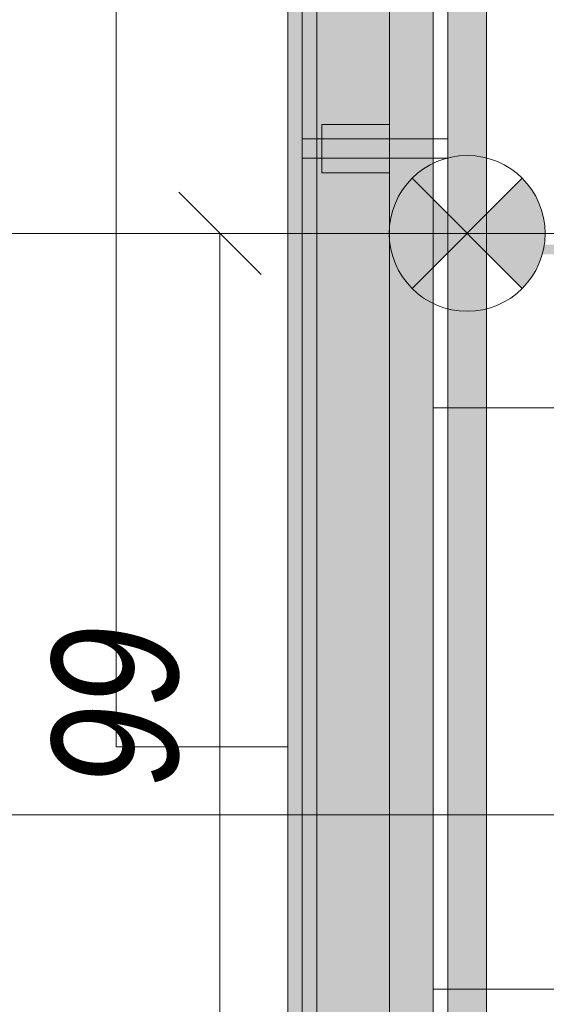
# Model space of a CAD drawing. Extents: x -420 to 300, y 62 to 1112.
# Tile 5 of 256: x -316 to -305, y 216 to 236. Entities that reach past the tile are written whole.
import ezdxf
from ezdxf.lldxf.tags import DXFTag

# ---------------------------------------------------------------- set-up
doc = ezdxf.new("R2010")
doc.units = 0
doc.layers.get('0').update_dxf_attribs({"lineweight": 13})
for name, color, linetype, lineweight, true_color in [('00_ E_ST_Handlaufleuchte', 7, 'Continuous', 13, 0xb2b200), ('00_E_ST_Handlaufleuchte_Bem', 7, 'Continuous', 5, 0x7d7d00), ('00_E_ST_Handlaufleuchte_Kabel', 3, 'Continuous', 18, 0x00ff00), ('00_E_ST_Handlaufleuchte–Handlauf-Position', 7, 'Continuous', 5, 0x0000b2), ('30 -33 Aussenwände- 7 Fassade_ Elemente', 7, 'Continuous', 9, 0x00aacc), ('30 -36 Dächer- 3 Dachbeläge', 7, 'Continuous', 15, 0x9999ff), ('30 -36 Dächer- 4 Dachbekleidungen', 7, 'Continuous', 9, 0xccccff), ('60- 61 allgemeine Ausstattung- 4 Terrassen', 9, 'Continuous', 9, 0x808080)]:
    doc.layers.add(name, color=color, linetype=linetype, lineweight=lineweight, true_color=true_color)
doc.layers.add('70 -71 Achsen- 1 Gebäudeachsen', color=7, linetype='STRICHPUNKT2-A06CPUWML0', lineweight=18)
doc.styles.get("Standard").update_dxf_attribs({"font": 'ARIALN.TTF'})
tags = doc.linetypes.add('STRICHPUNKT2-A06CPUWML0', pattern=[12.7, 6.35, -3.175, 0, -3.175]).pattern_tags.tags
tags[10:11] = [DXFTag(74, 4), DXFTag(75, 0), DXFTag(340, '0'), DXFTag(46, 0.0), DXFTag(50, 0.0), DXFTag(44, 0.0), DXFTag(45, 0.0)]
tags[8:9] = [DXFTag(74, 4), DXFTag(75, 0), DXFTag(340, '0'), DXFTag(46, 0.0), DXFTag(50, 0.0), DXFTag(44, 0.0), DXFTag(45, 0.0)]
tags[6:7] = [DXFTag(74, 4), DXFTag(75, 0), DXFTag(340, '0'), DXFTag(46, 0.0), DXFTag(50, 0.0), DXFTag(44, 0.0), DXFTag(45, 0.0)]
tags[4:5] = [DXFTag(74, 4), DXFTag(75, 0), DXFTag(340, '0'), DXFTag(46, 0.0), DXFTag(50, 0.0), DXFTag(44, 0.0), DXFTag(45, 0.0)]

# ---------------------------------------------------------------- blocks, each defined once
blk = doc.blocks.new('Referenz-A06CPUWNL0', base_point=(-395.238, 76.953))
at = {"layer": '30 -33 Aussenwände- 7 Fassade_ Elemente', "color": 0}
for p, q in [((-314.238, 220.853), (-314.238, 383.053)), ((-310.698, 383.053), (-310.698, 220.853)), ((-310.698, 220.853), (-314.238, 220.853))]:
    blk.add_line(p, q, dxfattribs=at)
at = {"layer": '30 -33 Aussenwände- 7 Fassade_ Elemente', "color": 0, "linetype": 'Continuous', "ltscale": 0.13}
blk.add_line((-310.098, 149.253), (-310.098, 376.653), dxfattribs=at)
at = {"layer": '30 -36 Dächer- 3 Dachbeläge', "color": 0, "linetype": 'Continuous', "ltscale": 0.15}
for p, q in [((-310.698, 376.053), (-310.698, 211.053)), ((-307.698, 214.053), (-307.698, 376.053))]:
    blk.add_line(p, q, dxfattribs=at)
at = {"layer": '30 -36 Dächer- 3 Dachbeläge', "color": 0, "lineweight": 9}
for p, q in [((-310.398, 233.403), (-309.998, 233.403)), ((-309.998, 233.403), (-309.998, 233.003)), ((-309.998, 233.003), (-310.398, 233.003))]:
    blk.add_line(p, q, dxfattribs=at)
at = {"layer": '30 -36 Dächer- 3 Dachbeläge', "color": 0, "lineweight": 0}
for points in [[(-310.698, 211.053), (-310.698, 376.053), (-307.698, 211.053)], [(-307.698, 214.053), (-310.698, 376.053), (-307.698, 376.053)], [(-307.698, 211.053), (-310.698, 376.053), (-307.698, 214.053)], [(-309.998, 233.003), (-309.998, 233.403), (-310.398, 233.003)], [(-310.398, 233.003), (-309.998, 233.403), (-310.398, 233.403)]]:
    blk.add_solid(points, dxfattribs=at)
at = {"layer": '30 -36 Dächer- 4 Dachbekleidungen', "color": 0, "linetype": 'Continuous', "ltscale": 0.13}
for p, q in [((-310.398, 376.053), (-310.398, 149.253)), ((-308.598, 151.053), (-308.598, 376.053)), ((-307.398, 376.053), (-307.398, 152.253)), ((-306.598, 153.053), (-306.598, 376.053)), ((-308.598, 233.703), (-309.998, 233.703)), ((-309.998, 233.703), (-309.998, 233.403)), ((-308.598, 233.403), (-309.998, 233.403)), ((-309.998, 233.403), (-309.998, 233.003)), ((-308.598, 233.403), (-307.398, 233.403)), ((-307.398, 233.403), (-307.398, 233.003)), ((-309.998, 233.003), (-308.598, 233.003)), ((-309.998, 232.703), (-309.998, 233.003)), ((-307.398, 233.003), (-308.598, 233.003)), ((-308.598, 232.703), (-309.998, 232.703))]:
    blk.add_line(p, q, dxfattribs=at)
at = {"layer": '60- 61 allgemeine Ausstattung- 4 Terrassen', "color": 0}
for p, q in [((-232.898, 227.853), (-307.698, 227.853)), ((-232.898, 215.853), (-307.698, 215.853))]:
    blk.add_line(p, q, dxfattribs=at)
at = {"layer": '70 -71 Achsen- 1 Gebäudeachsen', "color": 0, "linetype": 'STRICHPUNKT2-A06CPUWML0', "ltscale": 0.18}
blk.add_line((-387.238, 219.453), (76.501, 219.453), dxfattribs=at)
blk = doc.blocks.new('Blockreferenz-A06CPUWTL0', base_point=(-308.604, 229.845))
at = {"lineweight": -2}
for points in [[(-308.133, 232.591), (-306.996, 231.453), (-308.133, 230.316), (-308.389, 230.649), (-308.549, 231.037), (-308.604, 231.453), (-308.549, 231.87), (-308.389, 232.258)], [(-306.996, 231.453), (-305.859, 232.591), (-305.603, 232.258), (-305.442, 231.87), (-305.387, 231.453), (-305.442, 231.037), (-305.603, 230.649), (-305.859, 230.316)]]:
    blk.add_hatch(color=0, dxfattribs=at).paths.add_polyline_path(points)
at = {"color": 0, "lineweight": -2}
for p, q in [((-308.133, 230.316), (-305.859, 232.591)), ((-308.133, 232.591), (-305.859, 230.316))]:
    blk.add_line(p, q, dxfattribs=at)
blk.add_circle((-306.996, 231.453), 1.608, dxfattribs=at)
blk = doc.blocks.new('Maß-A06CPUXZL0', base_point=(-321.164, 179.005))
at = {"color": 0, "linetype": 'ByBlock', "lineweight": -2, "ltscale": 0.13}
blk.add_line((-319.698, 231.453), (-307.698, 231.453), dxfattribs=at)
blk = doc.blocks.new('Maß-A06CPUY1L0', base_point=(-321.164, 230.605))
at = {"color": 0, "linetype": 'ByBlock', "lineweight": -2, "ltscale": 0.13}
blk.add_line((-319.698, 231.453), (-307.698, 231.453), dxfattribs=at)
blk = doc.blocks.new('Maß-A06CPUY7L0', base_point=(-315.564, 210.805))
at = {"color": 0, "linetype": 'ByBlock', "lineweight": -2, "ltscale": 0.13}
for p, q in [((-311.249, 230.605), (-312.946, 232.302)), ((-314.098, 231.453), (-302.098, 231.453)), ((-312.098, 231.453), (-312.098, 211.653))]:
    blk.add_line(p, q, dxfattribs=at)
at = {"color": 0, "linetype": 'ByBlock', "lineweight": -2, "ltscale": 0.13, "insert": (-315.564, 220.024), "char_height": 2.6, "attachment_point": 1, "rotation": 90}
blk.add_mtext('{\\fArial Narrow|b0|i1;99}', dxfattribs=at)
blk = doc.blocks.new('Polygon-A06CPUZLL0', base_point=(-307.398, 152.253))
at = {"linetype": 'ByBlock', "lineweight": -2, "ltscale": 0.13}
blk.add_hatch(color=0, dxfattribs=at).paths.add_polyline_path([(-69.298, 152.253), (-307.398, 152.253), (-307.398, 374.053), (-306.598, 374.053), (-306.598, 153.053), (-69.298, 153.053)])
blk = doc.blocks.new('Polylinie-A06CPV23L0', base_point=(-307.096, 152.553))
at = {"color": 0, "linetype": 'ByBlock', "lineweight": -2, "ltscale": 0.18}
for points in [[(-306.896, 231.022), (-307.096, 231.222), (-301.005, 231.023), (-301.005, 231.223)], [(-306.896, 152.753), (-307.096, 152.553), (-306.896, 231.022), (-307.096, 231.222)]]:
    blk.add_solid(points, dxfattribs=at)

msp = doc.modelspace()

# ---------------------------------------------------------------- block references
at = {"color": 8, "lineweight": 13, "ltscale": 0.13, "true_color": 0x808080}
msp.add_blockref('Referenz-A06CPUWNL0', (-395.238, 76.953), dxfattribs=at)
at = {"layer": '00_ E_ST_Handlaufleuchte', "ltscale": 0.13}
msp.add_blockref('Blockreferenz-A06CPUWTL0', (-308.604, 229.845), dxfattribs=at)
at = {"layer": '00_E_ST_Handlaufleuchte_Bem', "ltscale": 0.13}
for name, p in [('Maß-A06CPUY1L0', (-321.164, 230.605)), ('Maß-A06CPUXZL0', (-321.164, 179.005)), ('Maß-A06CPUY7L0', (-315.564, 210.805))]:
    msp.add_blockref(name, p, dxfattribs=at)
at = {"layer": '00_E_ST_Handlaufleuchte_Kabel', "ltscale": 0.18}
msp.add_blockref('Polylinie-A06CPV23L0', (-307.096, 152.553), dxfattribs=at)
at = {"layer": '00_E_ST_Handlaufleuchte–Handlauf-Position', "ltscale": 0.13}
msp.add_blockref('Polygon-A06CPUZLL0', (-307.398, 152.253), dxfattribs=at)

doc.saveas('drawing.dxf')
